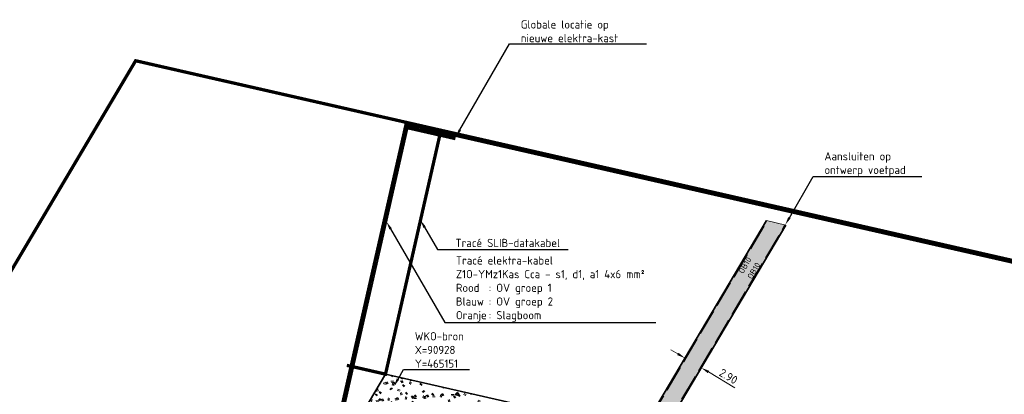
# Model space of a CAD drawing. Header units: metres. Extents: x 90794 to 91984, y 464666 to 465269.
# Tile 38 of 81: x 90871 to 91021, y 465150 to 465207. Entities that reach past the tile are written whole.
import ezdxf
from ezdxf import colors
from ezdxf.entities.mleader import LeaderData, LeaderLine
from ezdxf.math import Vec2, Vec3

# ---------------------------------------------------------------- set-up
doc = ezdxf.new("R2010")
doc.units = ezdxf.units.M
doc.linetypes.add('NLCS-HIDDEN', pattern=[4, 2, -2])
doc.linetypes.add('VH-OPSLUITBAND_100X200_A', pattern=[10, 4, -1, 4, -1])
for name, color, linetype, lineweight in [('N-WE-GR-GRAS_RUIGGRAS-A-500', 62, 'Continuous', 18), ('N-WE-KL-DATA-T25', 7, 'Continuous', 25), ('N-WE-VH-KANTOPSLUITING-T18', 1, 'Continuous', 18), ('N-WE-VH-KANTOPSLUITING_OPSLUITBAND_100X200-G', 150, 'VH-OPSLUITBAND_100X200_A', 35), ('N-WE-VH-M', 7, 'Continuous', 18), ('N-WE-VH-VERHARDING-G', 7, 'Continuous', 35), ('X-XX-AL-T25', 7, 'Continuous', 25)]:
    doc.layers.add(name, color=color, linetype=linetype, lineweight=lineweight)
for name, color, linetype, lineweight, true_color, transparency in [('N-WE-KL-TRACE_DATA-G', 7, 'NLCS-HIDDEN', 35, 0x006600, 0.5), ('N-WE-KL-TRACE_ET_OV_GROEP1-G', 1, 'NLCS-HIDDEN', 35, 0xff0000, 0.5), ('N-WE-KL-TRACE_ET_OV_GROEP2-G', 5, 'NLCS-HIDDEN', 35, 0x0000ff, 0.5), ('N-WE-KL-TRACE_ET_SLAGBOOM-G', 7, 'NLCS-HIDDEN', 35, 0xcc9900, 0.5), ('T-WE-KL-TRACE_ET-G', 6, 'NLCS-HIDDEN', 35, 0xff00ff, 0.5)]:
    doc.layers.add(name, color=color, linetype=linetype, lineweight=lineweight, true_color=true_color, transparency=transparency)
doc.layers.add('N-WE-OG-WEG_PARKEERPLAATS_VOETPAD-A-500', color=7, linetype='Continuous', lineweight=18, true_color=0xe6e6e6)
doc.layers.add('X-XX-AL-HULPLIJN-G', color=155, linetype='Continuous', lineweight=18, plot=False)
doc.styles.add('NLCS-ISO-M500-T18', font='NLCS-ISO.ttf', dxfattribs={"height": 0.9})
doc.styles.add('NLCS-ISO-M500-T25', font='NLCS-ISO.ttf', dxfattribs={"height": 1.25})
doc.dimstyles.new('NLCS-M500-T25-PIJL_L2_H1', dxfattribs={"dimscale": 0.5, "dimtxt": 2.5, "dimasz": 2.5, "dimexe": 2, "dimexo": 2, "dimgap": 0.7, "dimtad": 1, "dimzin": 0, "dimdsep": 46, "dimtxsty": 'NLCS-ISO-M500-T25', "dimcen": 0, "dimdle": 2, "dimclrd": 256, "dimclre": 256, "dimclrt": 256, "dimadec": 1, "dimazin": 0, "dimtfac": 1, "dimtdec": 3, "dimtofl": 0, "dimtmove": 0, "dimatfit": 3, "dimfxl": 2, "dimfxlon": 1, "dimtfillclr": 256, "dimtolj": 1, "dimtzin": 0, "dimlwd": -1, "dimlwe": -1, "dimarcsym": 0})

# ---------------------------------------------------------------- blocks, each defined once
blk = doc.blocks.new('*D232')
at = {"layer": 'Defpoints', "color": 0, "transparency": 16777216}
for p in [(90974.77, 465153.8), (90959.23, 465133.24), (90961.72, 465131.76)]:
    blk.add_point(p, dxfattribs=at)
at = {"layer": 'N-WE-VH-M', "transparency": 16777216}
for p, q in [((90971.2, 465155.92), (90970.12, 465156.55)), ((90971.77, 465154.42), (90972.79, 465156.14)), ((90974.26, 465152.94), (90975.28, 465154.66)), ((90975.85, 465153.16), (90979.89, 465150.77))]:
    blk.add_line(p, q, dxfattribs=at)
for points in [[(90971.31, 465156.09), (90971.09, 465155.74), (90972.28, 465155.28)], [(90975.95, 465153.34), (90975.74, 465152.99), (90974.77, 465153.8)]]:
    blk.add_solid(points, dxfattribs=at)
at = {"layer": 'N-WE-VH-M', "transparency": 16777216, "insert": (90978.9, 465152.49), "char_height": 1.25, "attachment_point": 5, "rotation": 329.3715, "style": 'NLCS-ISO-M500-T25'}
blk.add_mtext('\\A1;2.90', dxfattribs=at)

msp = doc.modelspace()

# ---------------------------------------------------------------- hatches: boundary and pattern name
at = {"layer": 'N-WE-GR-GRAS_RUIGGRAS-A-500'}
h = msp.add_hatch(dxfattribs=at)
h.set_pattern_fill('AGR-GRAS_RUIGGRAS-SO', color=256, scale=0.025, pattern_type=2)
h.set_pattern_definition([(99.3715, (90932.9644, 465018.5145), (-3.63648, 0.54006), [0.375, -4]), (99.3715, (90933.1356, 465018.5584), (-3.63648, 0.54006), [0.375, -4]), (154.3715, (90933.454, 465019.0962), (-3.65064, -2.40786), [0.375, -2]), (154.3715, (90933.5432, 465019.2468), (-3.65064, -2.40786), [0.375, -2]), (184.3715, (90933.0436, 465019.6298), (-2.283113, -2.93256), [0.375, -2.5]), (184.3715, (90932.9997, 465019.801), (-2.283113, -2.93256), [0.375, -2.5]), (74.3715, (90932.4266, 465018.833), (-2.003474, 2.11804), [0.375, -2]), (74.3715, (90932.276, 465018.922), (-2.003474, 2.11804), [0.375, -2]), (224.3715, (90932.4266, 465018.833), (1.55017, -3.72954), [0.375, -2]), (224.3715, (90932.276, 465018.922), (1.55017, -3.72954), [0.375, -2]), (124.3715, (90932.9644, 465018.5145), (-2.285915, -0.200545), [0.375, -2.5]), (124.3715, (90933.1356, 465018.5584), (-2.285915, -0.200545), [0.375, -2.5]), (139.3715, (90933.454, 465019.0962), (-4.14945, -1.38096), [0.375, -2]), (139.3715, (90933.5177, 465019.2038), (-4.14945, -1.38096), [0.375, -2]), (139.3715, (90932.6615, 465018.9844), (-2.19709, -1.409005), [0.375, -2]), (139.3715, (90932.7252, 465019.092), (-2.19709, -1.409005), [0.375, -2])])
edge = h.paths.add_edge_path()
edge.add_line((90965.58, 465143.969), (90926.724, 465152.831))
edge.add_line((90926.724, 465152.831), (90922.496, 465145.69))
edge.add_line((90922.496, 465145.69), (90924.647, 465144.417))
edge.add_arc((90931.531, 465140.341), 8, 59.37151, 149.37151, ccw=False)
edge.add_line((90935.607, 465147.225), (90959.227, 465133.24))
edge.add_line((90959.227, 465133.24), (90965.58, 465143.969))
h.paths.add_polyline_path([(90954.831, 465142.839), (90952.881, 465143.283), (90953.326, 465145.233), (90955.276, 465144.789)], flags=16)
h.paths.add_polyline_path([(90950.192, 465144.289), (90948.242, 465144.734), (90948.686, 465146.684), (90950.636, 465146.239)], flags=16)
at = {"layer": 'N-WE-OG-WEG_PARKEERPLAATS_VOETPAD-A-500'}
h = msp.add_hatch(color=256, dxfattribs=at)
h.dxf.hatch_style = 1
h.paths.add_polyline_path([(90987.547, 465175.575), (90984.782, 465176.206), (90959.313, 465133.189), (90961.637, 465131.813)])

# ---------------------------------------------------------------- linework, layer by layer
at = {"layer": 'N-WE-KL-TRACE_DATA-G', "const_width": 0.5, "flags": 128}
for points in [[(90822.577, 465088.81), (90888.711, 465200.58), (91181.043, 465133.902)], [(90935.155, 465189.987), (90926.724, 465152.831), (90920.844, 465154.173)]]:
    msp.add_lwpolyline(points, dxfattribs=at)
at = {"layer": 'N-WE-KL-TRACE_ET_OV_GROEP1-G', "transparency": 33554687, "const_width": 0.25, "flags": 128}
msp.add_lwpolyline([(90931.981, 465140.658), (90920.393, 465147.515), (90930.088, 465190.245), (90937.332, 465188.593)], dxfattribs=at)
at = {"layer": 'N-WE-KL-TRACE_ET_OV_GROEP2-G', "transparency": 33554687, "const_width": 0.25, "flags": 128}
msp.add_lwpolyline([(90937.388, 465188.836), (90929.9, 465190.544), (90920.108, 465147.393), (90931.933, 465140.396)], dxfattribs=at)
at = {"layer": 'N-WE-KL-TRACE_ET_SLAGBOOM-G', "transparency": 33554687, "const_width": 0.25, "flags": 128}
msp.add_lwpolyline([(90937.444, 465189.08), (90929.711, 465190.844), (90919.824, 465147.27), (90931.273, 465140.496)], dxfattribs=at)
at = {"layer": 'N-WE-VH-KANTOPSLUITING_OPSLUITBAND_100X200-G', "flags": 128}
for points in [[(90959.313, 465133.189), (90984.782, 465176.206)], [(90961.637, 465131.813), (90987.547, 465175.575)]]:
    msp.add_lwpolyline(points, dxfattribs=at)
at = {"layer": 'N-WE-VH-VERHARDING-G', "flags": 128}
for points in [[(90959.227, 465133.24), (90984.68, 465176.229)], [(90961.723, 465131.762), (90987.649, 465175.552)], [(90903.239, 465113.165), (90926.724, 465152.831)], [(90926.724, 465152.831), (90976.777, 465141.415)]]:
    msp.add_lwpolyline(points, dxfattribs=at)
at = {"layer": 'T-WE-KL-TRACE_ET-G', "transparency": 33554687, "const_width": 0.25}
msp.add_lwpolyline([(91157.504, 465138.887), (90937.444, 465189.08)], dxfattribs=at)
at = {"layer": 'X-XX-AL-HULPLIJN-G', "flags": 128}
msp.add_lwpolyline([(90984.68, 465176.229), (90987.649, 465175.552)], dxfattribs=at)

# ---------------------------------------------------------------- texts
at = {"layer": 'N-WE-VH-KANTOPSLUITING-T18', "char_height": 0.9, "attachment_point": 1, "rotation": 59.37151, "style": 'NLCS-ISO-M500-T18'}
for insert in [(90980.339, 465168.502), (90981.697, 465167.671)]:
    msp.add_mtext_dynamic_manual_height_columns('OB10', width=0.73967, gutter_width=0.45, heights=[0], dxfattribs=dict(at, insert=insert))

# ---------------------------------------------------------------- dimensions: what is measured, and where the dimension line sits
at = {"layer": 'N-WE-VH-M'}
dim = msp.add_aligned_dim(p1=(90959.227, 465133.24), p2=(90961.723, 465131.762), distance=25.612, dimstyle='NLCS-M500-T25-PIJL_L2_H1', dxfattribs=at)
dim.commit()
dim.dimension.update_dxf_attribs({"geometry": '*D232', "text_midpoint": (90978.904, 465152.488)})

# ---------------------------------------------------------------- leaders
at = {"layer": 'N-WE-KL-DATA-T25'}
ml = msp.add_multileader_mtext('Standard', dxfattribs=at)
ml.set_content('Tracé SLIB-datakabel', color=256, style='NLCS-ISO-M500-T25')
ml.set_leader_properties(color=256, linetype='ByLayer', lineweight=-1)
ml.build(insert=Vec2(0, 0))
ml.multileader.update_dxf_attribs({"text_left_attachment_type": 5, "text_right_attachment_type": 5, "dogleg_length": 1.25, "arrow_head_size": 1.25})
ctx = ml.context
ctx.base_point, ctx.char_height, ctx.arrow_head_size, ctx.landing_gap_size, ctx.plane_origin = Vec3(90936.917, 465171.824), 1.25, 1.25, 0.45, Vec3(90932.047, 465176.29)
ctx.left_attachment, ctx.right_attachment = 5, 5
notes = []
notes.append((ctx, [(0, (1, 1, 0), (90934.625, 465171.824), (1, 0), 2.292, [(0, [(90932.047, 465176.29)], 0, [])])]))
ctx.mtext.insert, ctx.mtext.flow_direction = Vec3(90937.367, 465173.449), 5
at = {"layer": 'X-XX-AL-T25'}
ml = msp.add_multileader_mtext('Standard', dxfattribs=at)
ml.set_content('Globale locatie op nieuwe elektra-kast', color=256, style='NLCS-ISO-M500-T25')
ml.set_leader_properties(color=256, linetype='ByLayer', lineweight=-1)
ml.build(insert=Vec2(0, 0))
ml.multileader.update_dxf_attribs({"text_left_attachment_type": 5, "text_right_attachment_type": 5, "dogleg_length": 1.25, "arrow_head_size": 1.25})
ctx = ml.context
ctx.base_point, ctx.char_height, ctx.arrow_head_size, ctx.landing_gap_size, ctx.plane_origin = Vec3(90946.858, 465203.147), 1.25, 1.25, 0.45, Vec3(90937.416, 465188.958)
ctx.left_attachment, ctx.right_attachment = 5, 5
notes.append((ctx, [(0, (1, 1, 0), (90945.608, 465203.147), (1, 0), 1.25, [(0, [(90937.416, 465188.958)], 0, [])])]))
ctx.mtext.insert, ctx.mtext.width, ctx.mtext.flow_direction = Vec3(90947.308, 465206.73), 18.94288, 5
ml = msp.add_multileader_mtext('Standard', dxfattribs=at)
ml.set_content('Aansluiten op ontwerp voetpad', color=256, style='NLCS-ISO-M500-T25')
ml.set_leader_properties(color=256, linetype='ByLayer', lineweight=-1)
ml.build(insert=Vec2(0, 0))
ml.multileader.update_dxf_attribs({"text_left_attachment_type": 5, "text_right_attachment_type": 5, "dogleg_length": 1.25, "arrow_head_size": 1.25})
ctx = ml.context
ctx.base_point, ctx.char_height, ctx.arrow_head_size, ctx.landing_gap_size, ctx.plane_origin = Vec3(90993.05, 465182.948), 1.25, 1.25, 0.45, Vec3(90987.543, 465175.576)
ctx.left_attachment, ctx.right_attachment = 5, 5
notes.append((ctx, [(0, (1, 1, 0), (90991.8, 465182.948), (1, 0), 1.25, [(0, [(90987.543, 465175.576)], 0, [])])]))
ctx.mtext.insert, ctx.mtext.width, ctx.mtext.flow_direction = Vec3(90993.5, 465186.656), 14.65986, 5
ml = msp.add_multileader_mtext('Standard', dxfattribs=at)
ml.set_content('\\A1;Tracé elektra-kabel\\PZ1O-YMz1Kas Cca - s1, d1, a1 4x6 mm²\\PRood^I: OV groep 1\\PBlauw^I: OV groep 2\\POranje^I: Slagboom', color=256, style='NLCS-ISO-M500-T25')
ml.set_leader_properties(color=256, linetype='ByLayer', lineweight=-1)
ml.build(insert=Vec2(0, 0))
ml.multileader.update_dxf_attribs({"text_left_attachment_type": 5, "text_right_attachment_type": 5, "dogleg_length": 1.25, "arrow_head_size": 1.25})
ctx = ml.context
ctx.base_point, ctx.char_height, ctx.arrow_head_size, ctx.landing_gap_size, ctx.plane_origin = Vec3(90936.985, 465160.695), 1.25, 1.25, 0.45, Vec3(90926.5, 465176.69)
ctx.left_attachment, ctx.right_attachment = 5, 5
notes.append((ctx, [(0, (1, 1, 0), (90935.735, 465160.695), (1, 0), 1.25, [(0, [(90926.868, 465176.053)], 0, [])])]))
ctx.mtext.insert, ctx.mtext.width, ctx.mtext.flow_direction = Vec3(90937.435, 465170.778), 30.42968, 5
ml = msp.add_multileader_mtext('Standard', dxfattribs=at)
ml.set_content('WKO-bron\\PX=90928\\PY=465151', color=256, style='NLCS-ISO-M500-T25')
ml.set_leader_properties(color=256, linetype='ByLayer', lineweight=-1)
ml.build(insert=Vec2(0, 0))
ml.multileader.update_dxf_attribs({"text_left_attachment_type": 5, "text_right_attachment_type": 5, "dogleg_length": 1.25, "arrow_head_size": 1.25})
ctx = ml.context
ctx.base_point, ctx.char_height, ctx.arrow_head_size, ctx.landing_gap_size, ctx.plane_origin = Vec3(90930.73, 465153.564), 1.25, 1.25, 0.45, Vec3(90928, 465151)
ctx.left_attachment, ctx.right_attachment = 5, 5
notes.append((ctx, [(0, (1, 1, 0), (90929.48, 465153.564), (1, 0), 1.25, [(0, [(90928, 465151)], 0, [])])]))
ctx.mtext.insert, ctx.mtext.flow_direction = Vec3(90931.18, 465159.23), 5
for ctx, leaders in notes:
    for number, flags, end, landing, length, lines in leaders:
        leader = LeaderData()
        leader.index, (leader.has_last_leader_line, leader.has_dogleg_vector, leader.attachment_direction) = number, flags
        leader.last_leader_point, leader.dogleg_vector, leader.dogleg_length = Vec3(end), Vec3(landing), length
        for number, points, colour, breaks in lines:
            line = LeaderLine()
            line.index, line.vertices, line.color, line.breaks = number, Vec3.list(points), colors.encode_raw_color(colour), breaks
            leader.lines.append(line)
        ctx.leaders.append(leader)

doc.saveas('drawing.dxf')
